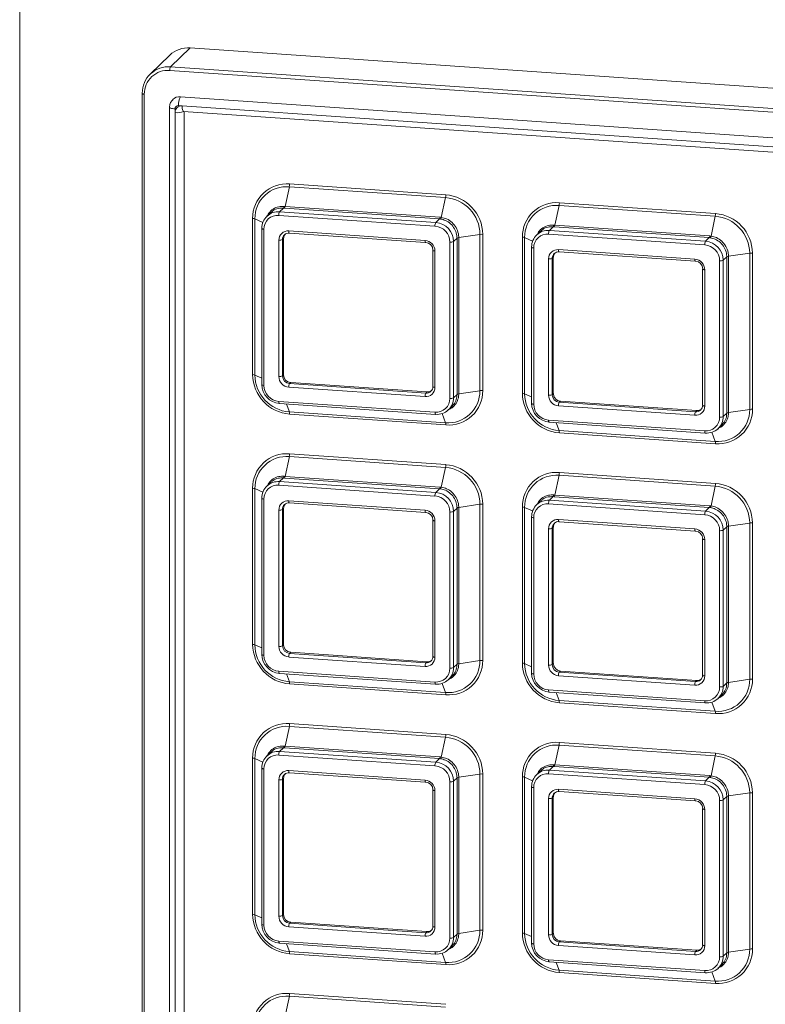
# Paper-space layout 'Sheet5' of a CAD drawing. Header units: millimetres. Extents: x 5 to 415, y 5 to 292.
# Tile 6 of 9: x 313 to 338, y 221 to 255. Entities that reach past the tile are written whole.
import ezdxf

# ---------------------------------------------------------------- set-up
doc = ezdxf.new("R2010")
doc.units = ezdxf.units.MM

psp = doc.layouts.new('Sheet5')

# ---------------------------------------------------------------- linework, layer by layer
at = {"color": 7, "linetype": 'Continuous', "lineweight": 15}
for p, q in [((312.555, 264.528), (312.555, 199.328)), ((318.356, 253.94), (317.689, 253.296)), ((318.356, 253.94), (350.096, 251.738)), ((317.661, 253.693), (316.994, 253.049)), ((349.404, 250.973), (317.663, 253.174)), ((317.689, 253.296), (349.429, 251.095)), ((316.72, 252.39), (316.72, 208.139)), ((316.794, 252.365), (316.794, 208.114)), ((349.041, 250.129), (318.026, 252.28)), ((317.655, 251.925), (317.655, 208.399)), ((317.84, 251.863), (317.84, 251.742)), ((318.082, 251.967), (317.961, 251.976)), ((348.855, 249.833), (318.082, 251.967)), ((317.84, 251.742), (317.84, 208.458)), ((318.129, 251.78), (348.903, 249.646)), ((318.146, 251.779), (318.146, 208.503)), ((321.728, 249.218), (321.585, 248.547)), ((327.04, 248.849), (321.728, 249.218)), ((321.737, 249.312), (327.05, 248.944)), ((327.04, 248.849), (326.897, 248.177)), ((321.526, 248.492), (321.397, 248.367)), ((321.562, 248.489), (321.526, 248.492)), ((321.553, 248.549), (321.585, 248.547)), ((326.838, 248.123), (321.562, 248.489)), ((321.585, 248.547), (326.861, 248.181)), ((330.904, 248.581), (330.761, 247.91)), ((336.216, 248.213), (330.904, 248.581)), ((330.913, 248.676), (336.226, 248.307)), ((320.48, 242.829), (320.48, 248.142)), ((320.556, 248.127), (320.556, 242.814)), ((321.098, 248.344), (320.962, 248.213)), ((326.683, 247.877), (321.371, 248.246)), ((321.397, 248.367), (326.709, 247.999)), ((326.838, 248.123), (326.709, 247.999)), ((336.216, 248.213), (336.073, 247.541)), ((320.79, 247.799), (320.79, 242.486)), ((330.702, 247.856), (330.573, 247.731)), ((330.738, 247.853), (330.702, 247.856)), ((330.729, 247.913), (330.761, 247.91)), ((336.015, 247.487), (330.738, 247.853)), ((330.761, 247.91), (336.037, 247.544)), ((320.864, 247.774), (320.864, 242.461)), ((321.532, 247.456), (321.493, 247.419)), ((321.532, 247.456), (321.532, 242.82)), ((321.709, 247.715), (326.345, 247.394)), ((321.728, 247.64), (326.364, 247.319)), ((327.432, 247.468), (327.313, 247.353)), ((327.432, 242.156), (327.432, 247.468)), ((328.212, 247.596), (327.49, 247.488)), ((327.49, 247.488), (327.49, 242.176)), ((328.212, 242.283), (328.212, 247.596)), ((328.307, 247.599), (328.307, 242.287)), ((329.656, 242.193), (329.656, 247.506)), ((329.732, 247.491), (329.732, 242.178)), ((330.275, 247.708), (330.139, 247.577)), ((335.86, 247.241), (330.547, 247.609)), ((330.573, 247.731), (335.886, 247.362)), ((336.015, 247.487), (335.886, 247.362)), ((321.371, 242.764), (321.371, 247.401)), ((321.493, 247.419), (321.493, 242.782)), ((327.191, 242.022), (327.191, 247.335)), ((327.313, 247.353), (327.313, 242.041)), ((329.966, 247.162), (329.966, 241.85)), ((330.04, 247.137), (330.04, 241.825)), ((326.609, 247.057), (326.609, 242.421)), ((326.683, 247.032), (326.683, 242.396)), ((330.708, 246.82), (330.67, 246.782)), ((330.67, 246.782), (330.67, 242.146)), ((330.708, 246.82), (330.708, 242.183)), ((330.885, 247.079), (335.522, 246.757)), ((330.904, 247.004), (335.541, 246.682)), ((336.609, 246.832), (336.489, 246.717)), ((336.609, 241.519), (336.609, 246.832)), ((337.388, 246.96), (336.667, 246.852)), ((336.667, 246.852), (336.667, 241.539)), ((337.388, 241.647), (337.388, 246.96)), ((337.483, 246.963), (337.483, 241.65)), ((330.547, 242.128), (330.547, 246.764)), ((336.367, 241.386), (336.367, 246.699)), ((336.489, 246.717), (336.489, 241.404)), ((335.786, 246.421), (335.786, 241.784)), ((335.86, 246.396), (335.86, 241.759)), ((321.532, 242.82), (321.493, 242.782)), ((321.774, 242.562), (321.735, 242.524)), ((321.735, 242.524), (326.371, 242.203)), ((321.774, 242.562), (326.41, 242.24)), ((326.345, 242.081), (321.709, 242.403)), ((326.41, 242.24), (326.371, 242.203)), ((327.432, 242.156), (327.313, 242.041)), ((328.212, 242.283), (327.49, 242.176)), ((330.708, 242.183), (330.67, 242.146)), ((321.371, 241.919), (326.683, 241.55)), ((321.39, 241.844), (326.702, 241.476)), ((335.522, 241.445), (330.885, 241.766)), ((330.95, 241.925), (330.911, 241.888)), ((330.911, 241.888), (335.548, 241.566)), ((330.95, 241.925), (335.586, 241.604)), ((321.728, 241.561), (327.04, 241.193)), ((327.05, 241.116), (321.737, 241.485)), ((327.144, 241.633), (327.266, 241.751)), ((335.586, 241.604), (335.548, 241.566)), ((336.609, 241.519), (336.489, 241.404)), ((337.388, 241.647), (336.667, 241.539)), ((330.547, 241.283), (335.86, 240.914)), ((330.566, 241.208), (335.879, 240.839)), ((336.32, 240.997), (336.442, 241.115)), ((330.904, 240.925), (336.216, 240.556)), ((336.226, 240.48), (330.913, 240.848)), ((321.737, 240.136), (327.05, 239.768)), ((321.728, 240.041), (321.585, 239.37)), ((327.04, 239.673), (321.728, 240.041)), ((327.04, 239.673), (326.897, 239.001)), ((330.913, 239.5), (336.226, 239.131)), ((321.098, 239.168), (320.962, 239.037)), ((321.526, 239.316), (321.397, 239.191)), ((321.397, 239.191), (326.709, 238.823)), ((321.562, 239.313), (321.526, 239.316)), ((321.553, 239.373), (321.585, 239.37)), ((326.838, 238.947), (321.562, 239.313)), ((321.585, 239.37), (326.861, 239.005)), ((330.904, 239.405), (330.761, 238.734)), ((336.216, 239.037), (330.904, 239.405)), ((320.48, 233.653), (320.48, 238.966)), ((320.556, 238.951), (320.556, 233.638)), ((326.683, 238.701), (321.371, 239.069)), ((326.838, 238.947), (326.709, 238.823)), ((336.216, 239.037), (336.073, 238.365)), ((320.79, 238.622), (320.79, 233.31)), ((320.864, 238.597), (320.864, 233.285)), ((321.709, 238.539), (326.345, 238.217)), ((321.728, 238.464), (326.364, 238.143)), ((328.212, 238.42), (327.49, 238.312)), ((328.212, 233.107), (328.212, 238.42)), ((328.307, 238.423), (328.307, 233.11)), ((330.275, 238.532), (330.139, 238.4)), ((335.86, 238.065), (330.547, 238.433)), ((330.702, 238.679), (330.573, 238.555)), ((330.573, 238.555), (335.886, 238.186)), ((330.738, 238.677), (330.702, 238.679)), ((330.729, 238.737), (330.761, 238.734)), ((336.015, 238.311), (330.738, 238.677)), ((330.761, 238.734), (336.037, 238.368)), ((321.371, 233.588), (321.371, 238.224)), ((321.532, 238.28), (321.493, 238.243)), ((321.493, 238.243), (321.493, 233.606)), ((321.532, 238.28), (321.532, 233.644)), ((327.191, 232.846), (327.191, 238.159)), ((327.432, 238.292), (327.313, 238.177)), ((327.313, 238.177), (327.313, 232.864)), ((327.432, 232.98), (327.432, 238.292)), ((327.49, 238.312), (327.49, 232.999)), ((329.656, 233.017), (329.656, 238.329)), ((329.732, 238.314), (329.732, 233.002)), ((336.015, 238.311), (335.886, 238.186)), ((326.609, 237.881), (326.609, 233.244)), ((326.683, 237.856), (326.683, 233.219)), ((329.966, 237.986), (329.966, 232.673)), ((330.04, 237.961), (330.04, 232.648)), ((330.885, 237.902), (335.522, 237.581)), ((330.904, 237.828), (335.541, 237.506)), ((337.388, 237.783), (336.667, 237.675)), ((337.388, 232.471), (337.388, 237.783)), ((337.483, 237.787), (337.483, 232.474)), ((330.547, 232.951), (330.547, 237.588)), ((330.708, 237.644), (330.67, 237.606)), ((330.67, 237.606), (330.67, 232.97)), ((330.708, 237.644), (330.708, 233.007)), ((336.367, 232.21), (336.367, 237.522)), ((336.609, 237.656), (336.489, 237.541)), ((336.489, 237.541), (336.489, 232.228)), ((336.609, 232.343), (336.609, 237.656)), ((336.667, 237.675), (336.667, 232.363)), ((335.786, 237.244), (335.786, 232.608)), ((335.86, 237.219), (335.86, 232.583)), ((321.532, 233.644), (321.493, 233.606)), ((326.345, 232.905), (321.709, 233.226)), ((321.774, 233.385), (321.735, 233.348)), ((321.735, 233.348), (326.371, 233.026)), ((321.774, 233.385), (326.41, 233.064)), ((326.41, 233.064), (326.371, 233.026)), ((328.212, 233.107), (327.49, 232.999)), ((321.371, 232.743), (326.683, 232.374)), ((327.432, 232.98), (327.313, 232.864)), ((330.708, 233.007), (330.67, 232.97)), ((330.95, 232.749), (330.911, 232.711)), ((330.95, 232.749), (335.586, 232.427)), ((321.39, 232.668), (326.702, 232.299)), ((321.728, 232.385), (327.04, 232.016)), ((327.144, 232.457), (327.266, 232.575)), ((335.522, 232.268), (330.885, 232.59)), ((330.911, 232.711), (335.548, 232.39)), ((335.586, 232.427), (335.548, 232.39)), ((337.388, 232.471), (336.667, 232.363)), ((327.05, 231.94), (321.737, 232.309)), ((330.547, 232.106), (335.86, 231.738)), ((336.609, 232.343), (336.489, 232.228)), ((330.566, 232.031), (335.879, 231.663)), ((330.904, 231.748), (336.216, 231.38)), ((336.32, 231.82), (336.442, 231.938)), ((336.226, 231.304), (330.913, 231.672)), ((321.728, 230.865), (321.585, 230.194)), ((327.04, 230.497), (321.728, 230.865)), ((321.737, 230.96), (327.05, 230.591)), ((327.04, 230.497), (326.897, 229.825)), ((321.526, 230.139), (321.397, 230.015)), ((321.562, 230.137), (321.526, 230.139)), ((321.553, 230.197), (321.585, 230.194)), ((326.838, 229.771), (321.562, 230.137)), ((321.585, 230.194), (326.861, 229.828)), ((330.904, 230.229), (330.761, 229.558)), ((336.216, 229.86), (330.904, 230.229)), ((330.913, 230.323), (336.226, 229.955)), ((320.48, 224.477), (320.48, 229.789)), ((320.556, 229.774), (320.556, 224.462)), ((321.098, 229.992), (320.962, 229.861)), ((326.683, 229.525), (321.371, 229.893)), ((321.397, 230.015), (326.709, 229.646)), ((326.838, 229.771), (326.709, 229.646)), ((336.216, 229.86), (336.073, 229.188)), ((320.79, 229.446), (320.79, 224.134)), ((320.864, 229.421), (320.864, 224.109)), ((330.702, 229.503), (330.573, 229.378)), ((330.573, 229.378), (335.886, 229.01)), ((330.738, 229.5), (330.702, 229.503)), ((330.729, 229.56), (330.761, 229.558)), ((336.015, 229.134), (330.738, 229.5)), ((330.761, 229.558), (336.037, 229.192)), ((321.371, 224.411), (321.371, 229.048)), ((321.532, 229.104), (321.493, 229.066)), ((321.493, 229.066), (321.493, 224.43)), ((321.532, 229.104), (321.532, 224.467)), ((321.709, 229.363), (326.345, 229.041)), ((321.728, 229.288), (326.364, 228.966)), ((327.432, 229.116), (327.313, 229.001)), ((327.432, 223.803), (327.432, 229.116)), ((328.212, 229.243), (327.49, 229.136)), ((327.49, 229.136), (327.49, 223.823)), ((328.212, 223.931), (328.212, 229.243)), ((328.307, 229.247), (328.307, 223.934)), ((329.656, 223.84), (329.656, 229.153)), ((329.732, 229.138), (329.732, 223.825)), ((330.275, 229.355), (330.139, 229.224)), ((335.86, 228.888), (330.547, 229.257)), ((336.015, 229.134), (335.886, 229.01)), ((326.609, 228.704), (326.609, 224.068)), ((327.191, 223.67), (327.191, 228.982)), ((327.313, 229.001), (327.313, 223.688)), ((329.966, 228.81), (329.966, 223.497)), ((330.04, 228.785), (330.04, 223.472)), ((330.885, 228.726), (335.522, 228.405)), ((326.683, 228.679), (326.683, 224.043)), ((330.547, 223.775), (330.547, 228.412)), ((330.708, 228.467), (330.67, 228.43)), ((330.67, 228.43), (330.67, 223.793)), ((330.708, 228.467), (330.708, 223.831)), ((330.904, 228.651), (335.541, 228.33)), ((336.609, 228.479), (336.489, 228.364)), ((336.489, 228.364), (336.489, 223.052)), ((336.609, 223.167), (336.609, 228.479)), ((337.388, 228.607), (336.667, 228.499)), ((336.667, 228.499), (336.667, 223.187)), ((337.388, 223.294), (337.388, 228.607)), ((337.483, 228.61), (337.483, 223.298)), ((335.786, 228.068), (335.786, 223.432)), ((335.86, 228.043), (335.86, 223.407)), ((336.367, 223.033), (336.367, 228.346)), ((321.532, 224.467), (321.493, 224.43)), ((326.345, 223.728), (321.709, 224.05)), ((321.774, 224.209), (321.735, 224.172)), ((321.735, 224.172), (326.371, 223.85)), ((321.774, 224.209), (326.41, 223.888)), ((326.41, 223.888), (326.371, 223.85)), ((327.432, 223.803), (327.313, 223.688)), ((328.212, 223.931), (327.49, 223.823)), ((330.708, 223.831), (330.67, 223.793)), ((321.371, 223.566), (326.683, 223.198)), ((321.39, 223.492), (326.702, 223.123)), ((327.144, 223.28), (327.266, 223.398)), ((335.522, 223.092), (330.885, 223.414)), ((330.95, 223.573), (330.911, 223.535)), ((330.911, 223.535), (335.548, 223.214)), ((330.95, 223.573), (335.586, 223.251)), ((321.728, 223.208), (327.04, 222.84)), ((327.05, 222.764), (321.737, 223.132)), ((335.586, 223.251), (335.548, 223.214)), ((336.609, 223.167), (336.489, 223.052)), ((337.388, 223.294), (336.667, 223.187)), ((330.547, 222.93), (335.86, 222.561)), ((330.566, 222.855), (335.879, 222.487)), ((336.32, 222.644), (336.442, 222.762)), ((330.904, 222.572), (336.216, 222.204)), ((336.226, 222.127), (330.913, 222.496)), ((321.728, 221.689), (321.585, 221.018)), ((327.04, 221.32), (321.728, 221.689)), ((321.737, 221.783), (327.05, 221.415))]:
    psp.add_line(p, q, dxfattribs=at)
at = {"color": 8, "linetype": 'Continuous', "lineweight": 15}
for p, q in [((320.556, 248.127), (320.828, 248.005)), ((329.732, 247.491), (330.004, 247.369)), ((320.556, 242.814), (320.79, 242.709)), ((329.732, 242.178), (329.966, 242.073)), ((321.728, 241.561), (321.631, 241.827)), ((327.04, 241.193), (326.927, 241.505)), ((330.904, 240.925), (330.808, 241.191)), ((336.216, 240.556), (336.104, 240.868)), ((320.556, 238.951), (320.828, 238.829)), ((329.732, 238.314), (330.004, 238.192)), ((320.556, 233.638), (320.79, 233.533)), ((329.732, 233.002), (329.966, 232.897)), ((321.728, 232.385), (321.631, 232.651)), ((327.04, 232.016), (326.927, 232.328)), ((330.904, 231.748), (330.808, 232.015)), ((336.216, 231.38), (336.104, 231.692)), ((320.556, 229.774), (320.828, 229.652)), ((329.732, 229.138), (330.004, 229.016)), ((320.556, 224.462), (320.79, 224.357)), ((329.732, 223.825), (329.966, 223.72)), ((321.728, 223.208), (321.631, 223.475)), ((327.04, 222.84), (326.927, 223.152)), ((330.904, 222.572), (330.808, 222.838)), ((336.216, 222.204), (336.104, 222.516))]:
    psp.add_line(p, q, dxfattribs=at)
at = {"color": 7, "linetype": 'Continuous', "lineweight": 15, "flags": 128}
for points in [[(316.72, 252.39), (316.72, 252.392), (316.723, 252.397)], [(320.793, 247.805), (320.79, 247.8), (320.79, 247.799)], [(326.364, 247.319), (326.366, 247.319), (326.371, 247.322)], [(329.969, 247.169), (329.966, 247.164), (329.966, 247.162)], [(326.613, 247.064), (326.61, 247.059), (326.609, 247.057)], [(335.541, 246.682), (335.542, 246.683), (335.548, 246.686)], [(335.789, 246.427), (335.786, 246.422), (335.786, 246.421)], [(326.702, 241.476), (326.704, 241.476), (326.709, 241.479)], [(335.879, 240.839), (335.881, 240.839), (335.886, 240.842)], [(320.793, 238.629), (320.79, 238.624), (320.79, 238.622)], [(326.364, 238.143), (326.366, 238.143), (326.371, 238.146)], [(326.613, 237.887), (326.61, 237.882), (326.609, 237.881)], [(329.969, 237.993), (329.966, 237.988), (329.966, 237.986)], [(335.541, 237.506), (335.542, 237.506), (335.548, 237.509)], [(335.789, 237.251), (335.786, 237.246), (335.786, 237.244)], [(326.702, 232.299), (326.704, 232.3), (326.709, 232.303)], [(335.879, 231.663), (335.881, 231.663), (335.886, 231.666)], [(320.79, 229.446), (320.79, 229.448), (320.793, 229.453)], [(326.364, 228.966), (326.366, 228.966), (326.371, 228.969)], [(326.613, 228.711), (326.61, 228.706), (326.609, 228.704)], [(329.966, 228.81), (329.966, 228.811), (329.969, 228.816)], [(335.541, 228.33), (335.542, 228.33), (335.548, 228.333)], [(335.789, 228.075), (335.786, 228.07), (335.786, 228.068)], [(326.709, 223.126), (326.704, 223.123), (326.702, 223.123)], [(335.886, 222.49), (335.881, 222.487), (335.879, 222.487)]]:
    psp.add_lwpolyline(points, dxfattribs=at)
at = {"color": 8, "linetype": 'Continuous', "lineweight": 15, "flags": 128}
for points in [[(316.794, 252.365), (316.776, 252.367), (316.759, 252.37), (316.745, 252.373), (316.733, 252.377), (316.725, 252.382), (316.721, 252.387), (316.72, 252.39)], [(317.655, 251.925), (317.657, 251.917), (317.668, 251.905), (317.688, 251.893), (317.717, 251.883), (317.753, 251.874), (317.794, 251.867), (317.84, 251.863)], [(318.082, 251.967), (318.083, 251.921), (318.087, 251.88), (318.093, 251.844), (318.101, 251.815), (318.111, 251.794), (318.122, 251.783), (318.129, 251.78)], [(320.79, 247.799), (320.79, 247.795), (320.795, 247.79), (320.803, 247.786), (320.814, 247.782), (320.829, 247.778), (320.845, 247.776), (320.864, 247.774)], [(321.709, 247.715), (321.709, 247.697), (321.711, 247.68), (321.713, 247.666), (321.716, 247.654), (321.72, 247.646), (321.725, 247.641), (321.728, 247.64)], [(326.345, 247.394), (326.346, 247.375), (326.347, 247.359), (326.35, 247.344), (326.353, 247.333), (326.357, 247.324), (326.361, 247.32), (326.364, 247.319)], [(329.966, 247.162), (329.967, 247.159), (329.971, 247.154), (329.979, 247.149), (329.991, 247.145), (330.005, 247.142), (330.022, 247.139), (330.04, 247.137)], [(326.609, 247.057), (326.61, 247.054), (326.615, 247.049), (326.623, 247.044), (326.634, 247.04), (326.648, 247.037), (326.665, 247.034), (326.683, 247.032)], [(330.885, 247.079), (330.886, 247.06), (330.887, 247.044), (330.89, 247.029), (330.893, 247.018), (330.897, 247.01), (330.901, 247.005), (330.904, 247.004)], [(335.522, 246.757), (335.522, 246.739), (335.524, 246.722), (335.526, 246.708), (335.529, 246.696), (335.533, 246.688), (335.538, 246.683), (335.541, 246.682)], [(335.786, 246.421), (335.786, 246.417), (335.791, 246.412), (335.799, 246.408), (335.81, 246.404), (335.825, 246.4), (335.841, 246.397), (335.86, 246.396)], [(320.79, 242.486), (320.79, 242.483), (320.795, 242.478), (320.803, 242.473), (320.814, 242.469), (320.829, 242.466), (320.845, 242.463), (320.864, 242.461)], [(326.609, 242.421), (326.61, 242.417), (326.615, 242.412), (326.623, 242.408), (326.634, 242.404), (326.648, 242.4), (326.665, 242.397), (326.683, 242.396)], [(321.371, 241.919), (321.371, 241.901), (321.373, 241.884), (321.375, 241.869), (321.378, 241.858), (321.382, 241.85), (321.387, 241.845), (321.39, 241.844)], [(329.966, 241.85), (329.967, 241.846), (329.971, 241.841), (329.979, 241.837), (329.991, 241.833), (330.005, 241.829), (330.022, 241.827), (330.04, 241.825)], [(335.786, 241.784), (335.786, 241.781), (335.791, 241.776), (335.799, 241.771), (335.81, 241.767), (335.825, 241.764), (335.841, 241.761), (335.86, 241.759)], [(326.683, 241.55), (326.684, 241.532), (326.685, 241.515), (326.688, 241.501), (326.691, 241.489), (326.695, 241.481), (326.699, 241.477), (326.702, 241.476)], [(330.547, 241.283), (330.548, 241.264), (330.549, 241.247), (330.551, 241.233), (330.555, 241.222), (330.559, 241.213), (330.563, 241.209), (330.566, 241.208)], [(335.86, 240.914), (335.86, 240.896), (335.862, 240.879), (335.864, 240.865), (335.867, 240.853), (335.871, 240.845), (335.876, 240.84), (335.879, 240.839)], [(320.79, 238.622), (320.79, 238.619), (320.795, 238.614), (320.803, 238.61), (320.814, 238.605), (320.829, 238.602), (320.845, 238.599), (320.864, 238.597)], [(321.709, 238.539), (321.709, 238.52), (321.711, 238.504), (321.713, 238.489), (321.716, 238.478), (321.72, 238.47), (321.725, 238.465), (321.728, 238.464)], [(326.345, 238.217), (326.346, 238.199), (326.347, 238.182), (326.35, 238.168), (326.353, 238.156), (326.357, 238.148), (326.361, 238.143), (326.364, 238.143)], [(326.609, 237.881), (326.61, 237.877), (326.615, 237.872), (326.623, 237.868), (326.634, 237.864), (326.648, 237.86), (326.665, 237.858), (326.683, 237.856)], [(329.966, 237.986), (329.967, 237.983), (329.971, 237.978), (329.979, 237.973), (329.991, 237.969), (330.005, 237.966), (330.022, 237.963), (330.04, 237.961)], [(330.885, 237.902), (330.886, 237.884), (330.887, 237.867), (330.89, 237.853), (330.893, 237.841), (330.897, 237.833), (330.901, 237.829), (330.904, 237.828)], [(335.522, 237.581), (335.522, 237.563), (335.524, 237.546), (335.526, 237.531), (335.529, 237.52), (335.533, 237.512), (335.538, 237.507), (335.541, 237.506)], [(335.786, 237.244), (335.786, 237.241), (335.791, 237.236), (335.799, 237.231), (335.81, 237.227), (335.825, 237.224), (335.841, 237.221), (335.86, 237.219)], [(320.79, 233.31), (320.79, 233.306), (320.795, 233.302), (320.803, 233.297), (320.814, 233.293), (320.829, 233.289), (320.845, 233.287), (320.864, 233.285)], [(326.609, 233.244), (326.61, 233.241), (326.615, 233.236), (326.623, 233.231), (326.634, 233.227), (326.648, 233.224), (326.665, 233.221), (326.683, 233.219)], [(321.371, 232.743), (321.371, 232.724), (321.373, 232.708), (321.375, 232.693), (321.378, 232.682), (321.382, 232.673), (321.387, 232.669), (321.39, 232.668)], [(329.966, 232.673), (329.967, 232.67), (329.971, 232.665), (329.979, 232.661), (329.991, 232.656), (330.005, 232.653), (330.022, 232.65), (330.04, 232.648)], [(335.786, 232.608), (335.786, 232.605), (335.791, 232.6), (335.799, 232.595), (335.81, 232.591), (335.825, 232.587), (335.841, 232.585), (335.86, 232.583)], [(326.683, 232.374), (326.684, 232.356), (326.685, 232.339), (326.688, 232.325), (326.691, 232.313), (326.695, 232.305), (326.699, 232.3), (326.702, 232.299)], [(330.547, 232.106), (330.548, 232.088), (330.549, 232.071), (330.551, 232.057), (330.555, 232.045), (330.559, 232.037), (330.563, 232.032), (330.566, 232.031)], [(335.86, 231.738), (335.86, 231.719), (335.862, 231.703), (335.864, 231.688), (335.867, 231.677), (335.871, 231.669), (335.876, 231.664), (335.879, 231.663)], [(320.864, 229.421), (320.845, 229.423), (320.829, 229.426), (320.814, 229.429), (320.803, 229.433), (320.795, 229.438), (320.79, 229.443), (320.79, 229.446)], [(321.709, 229.363), (321.709, 229.344), (321.711, 229.327), (321.713, 229.313), (321.716, 229.302), (321.72, 229.293), (321.725, 229.289), (321.728, 229.288)], [(326.345, 229.041), (326.346, 229.023), (326.347, 229.006), (326.35, 228.992), (326.353, 228.98), (326.357, 228.972), (326.361, 228.967), (326.364, 228.966)], [(326.609, 228.704), (326.61, 228.701), (326.615, 228.696), (326.623, 228.692), (326.634, 228.687), (326.648, 228.684), (326.665, 228.681), (326.683, 228.679)], [(330.04, 228.785), (330.022, 228.787), (330.005, 228.789), (329.991, 228.793), (329.979, 228.797), (329.971, 228.801), (329.967, 228.806), (329.966, 228.81)], [(330.885, 228.726), (330.886, 228.708), (330.887, 228.691), (330.89, 228.677), (330.893, 228.665), (330.897, 228.657), (330.901, 228.652), (330.904, 228.651)], [(335.522, 228.405), (335.522, 228.386), (335.524, 228.37), (335.526, 228.355), (335.529, 228.344), (335.533, 228.335), (335.538, 228.331), (335.541, 228.33)], [(335.786, 228.068), (335.786, 228.065), (335.791, 228.06), (335.799, 228.055), (335.81, 228.051), (335.825, 228.048), (335.841, 228.045), (335.86, 228.043)], [(320.864, 224.109), (320.845, 224.11), (320.829, 224.113), (320.814, 224.117), (320.803, 224.121), (320.795, 224.125), (320.79, 224.13), (320.79, 224.134)], [(326.609, 224.068), (326.61, 224.065), (326.615, 224.06), (326.623, 224.055), (326.634, 224.051), (326.648, 224.048), (326.665, 224.045), (326.683, 224.043)], [(330.04, 223.472), (330.022, 223.474), (330.005, 223.477), (329.991, 223.48), (329.979, 223.484), (329.971, 223.489), (329.967, 223.494), (329.966, 223.497)], [(335.786, 223.432), (335.786, 223.428), (335.791, 223.423), (335.799, 223.419), (335.81, 223.415), (335.825, 223.411), (335.841, 223.408), (335.86, 223.407)]]:
    psp.add_lwpolyline(points, dxfattribs=at)
at = {"color": 7, "linetype": 'Continuous', "lineweight": 15}
for centre, radius, start, end in [((318.284, 253.04), 0.903, 85.4469, 133.6482), ((317.615, 252.407), 0.892, 85.2232, 180.6624), ((317.596, 252.374), 0.803, 85.2232, 180.6624), ((317.884, 253.191), 0.222, 151.6924, 184.2746), ((317.999, 251.943), 0.338, 85.3624, 135.0839), ((318.514, 252.017), 0.554, 151.6924, 184.2746), ((317.952, 251.864), 0.112, 85.2232, 180.6624), ((318.063, 251.745), 0.223, 85.2232, 180.6624), ((321.64, 248.155), 1.161, 85.2232, 180.6624), ((321.637, 248.139), 1.082, 85.2232, 180.6624), ((321.268, 249.312), 0.469, 348.4632, 0.0882), ((326.581, 248.943), 0.469, 348.4632, 0.0882), ((326.94, 247.581), 1.273, 0.69, 85.4711), ((326.942, 247.583), 1.365, 0.69, 85.4711), ((321.439, 248.568), 0.115, 318.6994, 350.5899), ((321.46, 248.563), 0.126, 324.1216, 352.4612), ((330.817, 247.519), 1.161, 85.2232, 180.6624), ((330.814, 247.503), 1.082, 85.2232, 180.6624), ((330.444, 248.675), 0.469, 348.4632, 0.0882), ((320.471, 247.9), 0.242, 69.5754, 87.9591), ((321.35, 247.812), 0.557, 85.2232, 180.6624), ((321.332, 247.779), 0.468, 85.2232, 180.6624), ((321.592, 248.262), 0.222, 151.6924, 184.2746), ((326.736, 248.197), 0.126, 324.1216, 352.4612), ((326.777, 248.203), 0.123, 318.0155, 348.103), ((335.757, 248.307), 0.469, 348.4632, 0.0882), ((336.116, 246.944), 1.273, 0.69, 85.4711), ((336.118, 246.946), 1.365, 0.69, 85.4711), ((326.904, 247.894), 0.222, 151.6924, 184.2746), ((326.64, 247.328), 0.551, 0.69, 85.4711), ((326.658, 247.345), 0.656, 0.69, 85.4711), ((330.616, 247.932), 0.115, 318.6994, 350.5899), ((330.636, 247.927), 0.126, 324.1216, 352.4612), ((321.683, 247.404), 0.312, 85.2232, 180.6624), ((321.716, 247.421), 0.223, 85.2232, 180.6624), ((321.759, 247.458), 0.226, 141.3665, 180.4379), ((327.498, 247.368), 0.12, 93.7944, 123.484), ((328.275, 247.149), 0.452, 85.9221, 97.981), ((329.647, 247.264), 0.242, 69.5754, 87.9591), ((330.527, 247.176), 0.557, 85.2232, 180.6624), ((330.508, 247.143), 0.468, 85.2232, 180.6624), ((330.768, 247.626), 0.222, 151.6924, 184.2746), ((335.912, 247.561), 0.126, 324.1216, 352.4612), ((335.953, 247.566), 0.123, 318.0155, 348.103), ((321.402, 247.61), 0.212, 261.5, 295.4976), ((326.316, 247.028), 0.367, 0.69, 85.4711), ((326.351, 247.061), 0.262, 0.69, 85.4711), ((327.222, 247.544), 0.212, 261.5, 295.4976), ((336.081, 247.257), 0.222, 151.6924, 184.2746), ((335.816, 246.692), 0.551, 0.69, 85.4711), ((335.834, 246.709), 0.656, 0.69, 85.4711), ((330.859, 246.768), 0.312, 85.2232, 180.6624), ((330.578, 246.974), 0.212, 261.5, 295.4976), ((330.893, 246.785), 0.223, 85.2232, 180.6624), ((330.935, 246.822), 0.226, 141.3665, 180.4379), ((336.675, 246.732), 0.12, 93.7944, 123.484), ((337.451, 246.512), 0.452, 85.9221, 97.981), ((335.493, 246.391), 0.367, 0.69, 85.4711), ((335.527, 246.424), 0.262, 0.69, 85.4711), ((336.398, 246.908), 0.212, 261.5, 295.4976), ((321.845, 242.846), 1.365, 180.69, 265.4711), ((320.471, 242.587), 0.242, 69.5754, 87.9591), ((321.828, 242.83), 1.273, 180.69, 265.4711), ((321.402, 242.974), 0.212, 261.5, 295.4976), ((321.738, 242.768), 0.367, 180.69, 265.4711), ((321.755, 242.786), 0.262, 180.69, 265.4711), ((321.794, 242.823), 0.262, 180.69, 265.4711), ((321.448, 242.501), 0.656, 180.69, 265.4711), ((321.414, 242.468), 0.551, 180.69, 265.4711), ((321.93, 242.419), 0.222, 151.6924, 184.2746), ((326.39, 242.425), 0.223, 265.2232, 0.6624), ((326.371, 242.392), 0.312, 265.2232, 0.6624), ((326.566, 242.098), 0.222, 151.6924, 184.2746), ((326.428, 242.467), 0.227, 265.5602, 306.5935), ((327.13, 242.271), 1.082, 265.2232, 0.6624), ((327.146, 242.273), 1.161, 265.2232, 0.6624), ((327.498, 242.056), 0.12, 93.7944, 123.484), ((328.275, 241.836), 0.452, 85.9221, 97.981), ((331.021, 242.209), 1.365, 180.69, 265.4711), ((329.647, 241.951), 0.242, 69.5754, 87.9591), ((331.004, 242.193), 1.273, 180.69, 265.4711), ((330.578, 242.337), 0.212, 261.5, 295.4976), ((330.914, 242.132), 0.367, 180.69, 265.4711), ((330.932, 242.149), 0.262, 180.69, 265.4711), ((330.971, 242.187), 0.262, 180.69, 265.4711), ((326.722, 242.017), 0.468, 265.2232, 0.6624), ((326.756, 242.034), 0.557, 265.2232, 0.6624), ((327.222, 242.232), 0.212, 261.5, 295.4976), ((330.625, 241.864), 0.656, 180.69, 265.4711), ((330.591, 241.831), 0.551, 180.69, 265.4711), ((331.106, 241.783), 0.222, 151.6924, 184.2746), ((335.548, 241.756), 0.312, 265.2232, 0.6624), ((335.566, 241.788), 0.223, 265.2232, 0.6624), ((321.492, 241.493), 0.245, 358.0666, 16.1062), ((335.743, 241.461), 0.222, 151.6924, 184.2746), ((335.604, 241.83), 0.227, 265.5602, 306.5935), ((336.307, 241.634), 1.082, 265.2232, 0.6624), ((336.323, 241.637), 1.161, 265.2232, 0.6624), ((336.675, 241.419), 0.12, 93.7944, 123.484), ((337.451, 241.2), 0.452, 85.9221, 97.981), ((326.805, 241.125), 0.245, 358.0666, 16.1062), ((335.899, 241.381), 0.468, 265.2232, 0.6624), ((335.932, 241.398), 0.557, 265.2232, 0.6624), ((336.398, 241.595), 0.212, 261.5, 295.4976), ((330.669, 240.857), 0.245, 358.0666, 16.1062), ((335.981, 240.488), 0.245, 358.0666, 16.1062), ((321.64, 238.979), 1.161, 85.2232, 180.6624), ((321.268, 240.135), 0.469, 348.4632, 0.0882), ((321.637, 238.963), 1.082, 85.2232, 180.6624), ((326.581, 239.767), 0.469, 348.4632, 0.0882), ((326.942, 238.406), 1.365, 0.69, 85.4711), ((326.94, 238.404), 1.273, 0.69, 85.4711), ((330.817, 238.343), 1.161, 85.2232, 180.6624), ((330.444, 239.499), 0.469, 348.4632, 0.0882), ((321.35, 238.636), 0.557, 85.2232, 180.6624), ((321.592, 239.086), 0.222, 151.6924, 184.2746), ((321.439, 239.392), 0.115, 318.6994, 350.5899), ((321.46, 239.387), 0.126, 324.1216, 352.4612), ((330.814, 238.327), 1.082, 85.2232, 180.6624), ((335.757, 239.13), 0.469, 348.4632, 0.0882), ((336.118, 237.77), 1.365, 0.69, 85.4711), ((320.471, 238.724), 0.242, 69.5754, 87.9591), ((321.332, 238.603), 0.468, 85.2232, 180.6624), ((326.904, 238.717), 0.222, 151.6924, 184.2746), ((326.658, 238.169), 0.656, 0.69, 85.4711), ((326.736, 239.021), 0.126, 324.1216, 352.4612), ((326.777, 239.026), 0.123, 318.0155, 348.103), ((336.116, 237.768), 1.273, 0.69, 85.4711), ((321.683, 238.228), 0.312, 85.2232, 180.6624), ((321.716, 238.245), 0.223, 85.2232, 180.6624), ((321.759, 238.282), 0.226, 141.3665, 180.4379), ((326.64, 238.152), 0.551, 0.69, 85.4711), ((328.275, 237.972), 0.452, 85.9221, 97.981), ((330.527, 237.999), 0.557, 85.2232, 180.6624), ((330.508, 237.966), 0.468, 85.2232, 180.6624), ((330.768, 238.45), 0.222, 151.6924, 184.2746), ((330.616, 238.756), 0.115, 318.6994, 350.5899), ((330.636, 238.751), 0.126, 324.1216, 352.4612), ((321.402, 238.434), 0.212, 261.5, 295.4976), ((326.316, 237.851), 0.367, 0.69, 85.4711), ((326.351, 237.884), 0.262, 0.69, 85.4711), ((327.222, 238.368), 0.212, 261.5, 295.4976), ((327.498, 238.192), 0.12, 93.7944, 123.484), ((329.647, 238.087), 0.242, 69.5754, 87.9591), ((336.081, 238.081), 0.222, 151.6924, 184.2746), ((335.834, 237.533), 0.656, 0.69, 85.4711), ((335.912, 238.385), 0.126, 324.1216, 352.4612), ((335.953, 238.39), 0.123, 318.0155, 348.103), ((330.859, 237.591), 0.312, 85.2232, 180.6624), ((330.893, 237.609), 0.223, 85.2232, 180.6624), ((330.935, 237.645), 0.226, 141.3665, 180.4379), ((335.816, 237.516), 0.551, 0.69, 85.4711), ((337.451, 237.336), 0.452, 85.9221, 97.981), ((330.578, 237.797), 0.212, 261.5, 295.4976), ((335.493, 237.215), 0.367, 0.69, 85.4711), ((335.527, 237.248), 0.262, 0.69, 85.4711), ((336.398, 237.732), 0.212, 261.5, 295.4976), ((336.675, 237.556), 0.12, 93.7944, 123.484), ((321.845, 233.67), 1.365, 180.69, 265.4711), ((320.471, 233.411), 0.242, 69.5754, 87.9591), ((321.828, 233.653), 1.273, 180.69, 265.4711), ((321.402, 233.797), 0.212, 261.5, 295.4976), ((321.738, 233.592), 0.367, 180.69, 265.4711), ((321.755, 233.609), 0.262, 180.69, 265.4711), ((321.794, 233.647), 0.262, 180.69, 265.4711), ((321.448, 233.324), 0.656, 180.69, 265.4711), ((321.414, 233.291), 0.551, 180.69, 265.4711), ((321.93, 233.243), 0.222, 151.6924, 184.2746), ((326.371, 233.216), 0.312, 265.2232, 0.6624), ((326.39, 233.248), 0.223, 265.2232, 0.6624), ((326.428, 233.29), 0.227, 265.5602, 306.5935), ((327.13, 233.095), 1.082, 265.2232, 0.6624), ((327.146, 233.097), 1.161, 265.2232, 0.6624), ((328.275, 232.66), 0.452, 85.9221, 97.981), ((326.566, 232.921), 0.222, 151.6924, 184.2746), ((326.722, 232.841), 0.468, 265.2232, 0.6624), ((326.756, 232.858), 0.557, 265.2232, 0.6624), ((327.222, 233.056), 0.212, 261.5, 295.4976), ((327.498, 232.88), 0.12, 93.7944, 123.484), ((331.021, 233.033), 1.365, 180.69, 265.4711), ((329.647, 232.775), 0.242, 69.5754, 87.9591), ((331.004, 233.017), 1.273, 180.69, 265.4711), ((330.578, 233.161), 0.212, 261.5, 295.4976), ((330.914, 232.956), 0.367, 180.69, 265.4711), ((330.932, 232.973), 0.262, 180.69, 265.4711), ((330.971, 233.01), 0.262, 180.69, 265.4711), ((321.492, 232.317), 0.245, 358.0666, 16.1062), ((330.625, 232.688), 0.656, 180.69, 265.4711), ((330.591, 232.655), 0.551, 180.69, 265.4711), ((331.106, 232.606), 0.222, 151.6924, 184.2746), ((335.743, 232.285), 0.222, 151.6924, 184.2746), ((335.548, 232.579), 0.312, 265.2232, 0.6624), ((335.566, 232.612), 0.223, 265.2232, 0.6624), ((335.604, 232.654), 0.227, 265.5602, 306.5935), ((336.307, 232.458), 1.082, 265.2232, 0.6624), ((336.323, 232.461), 1.161, 265.2232, 0.6624), ((337.451, 232.023), 0.452, 85.9221, 97.981), ((335.899, 232.204), 0.468, 265.2232, 0.6624), ((335.932, 232.222), 0.557, 265.2232, 0.6624), ((336.398, 232.419), 0.212, 261.5, 295.4976), ((336.675, 232.243), 0.12, 93.7944, 123.484), ((326.805, 231.948), 0.245, 358.0666, 16.1062), ((330.669, 231.68), 0.245, 358.0666, 16.1062), ((335.981, 231.312), 0.245, 358.0666, 16.1062), ((321.64, 229.803), 1.161, 85.2232, 180.6624), ((321.637, 229.787), 1.082, 85.2232, 180.6624), ((321.268, 230.959), 0.469, 348.4632, 0.0882), ((326.581, 230.59), 0.469, 348.4632, 0.0882), ((326.94, 229.228), 1.273, 0.69, 85.4711), ((326.942, 229.23), 1.365, 0.69, 85.4711), ((321.439, 230.216), 0.115, 318.6994, 350.5899), ((321.46, 230.211), 0.126, 324.1216, 352.4612), ((330.817, 229.166), 1.161, 85.2232, 180.6624), ((330.814, 229.15), 1.082, 85.2232, 180.6624), ((330.444, 230.323), 0.469, 348.4632, 0.0882), ((320.471, 229.547), 0.242, 69.5754, 87.9591), ((321.35, 229.459), 0.557, 85.2232, 180.6624), ((321.332, 229.427), 0.468, 85.2232, 180.6624), ((321.592, 229.91), 0.222, 151.6924, 184.2746), ((326.736, 229.845), 0.126, 324.1216, 352.4612), ((326.777, 229.85), 0.123, 318.0155, 348.103), ((335.757, 229.954), 0.469, 348.4632, 0.0882), ((336.116, 228.592), 1.273, 0.69, 85.4711), ((336.118, 228.594), 1.365, 0.69, 85.4711), ((326.904, 229.541), 0.222, 151.6924, 184.2746), ((326.64, 228.976), 0.551, 0.69, 85.4711), ((326.658, 228.993), 0.656, 0.69, 85.4711), ((330.527, 228.823), 0.557, 85.2232, 180.6624), ((330.768, 229.273), 0.222, 151.6924, 184.2746), ((330.616, 229.579), 0.115, 318.6994, 350.5899), ((330.636, 229.574), 0.126, 324.1216, 352.4612), ((321.683, 229.052), 0.312, 85.2232, 180.6624), ((321.402, 229.257), 0.212, 261.5, 295.4976), ((321.716, 229.069), 0.223, 85.2232, 180.6624), ((321.759, 229.105), 0.226, 141.3665, 180.4379), ((326.316, 228.675), 0.367, 0.69, 85.4711), ((327.498, 229.016), 0.12, 93.7944, 123.484), ((328.275, 228.796), 0.452, 85.9221, 97.981), ((329.647, 228.911), 0.242, 69.5754, 87.9591), ((330.508, 228.79), 0.468, 85.2232, 180.6624), ((335.912, 229.208), 0.126, 324.1216, 352.4612), ((335.953, 229.214), 0.123, 318.0155, 348.103), ((326.351, 228.708), 0.262, 0.69, 85.4711), ((327.222, 229.192), 0.212, 261.5, 295.4976), ((330.859, 228.415), 0.312, 85.2232, 180.6624), ((336.081, 228.905), 0.222, 151.6924, 184.2746), ((335.816, 228.339), 0.551, 0.69, 85.4711), ((335.834, 228.356), 0.656, 0.69, 85.4711), ((330.578, 228.621), 0.212, 261.5, 295.4976), ((330.893, 228.432), 0.223, 85.2232, 180.6624), ((330.935, 228.469), 0.226, 141.3665, 180.4379), ((335.493, 228.039), 0.367, 0.69, 85.4711), ((336.398, 228.555), 0.212, 261.5, 295.4976), ((336.675, 228.379), 0.12, 93.7944, 123.484), ((337.451, 228.16), 0.452, 85.9221, 97.981), ((335.527, 228.072), 0.262, 0.69, 85.4711), ((321.845, 224.493), 1.365, 180.69, 265.4711), ((320.471, 224.235), 0.242, 69.5754, 87.9591), ((321.828, 224.477), 1.273, 180.69, 265.4711), ((321.402, 224.621), 0.212, 261.5, 295.4976), ((321.738, 224.416), 0.367, 180.69, 265.4711), ((321.755, 224.433), 0.262, 180.69, 265.4711), ((321.794, 224.47), 0.262, 180.69, 265.4711), ((321.448, 224.148), 0.656, 180.69, 265.4711), ((321.414, 224.115), 0.551, 180.69, 265.4711), ((321.93, 224.066), 0.222, 151.6924, 184.2746), ((326.371, 224.039), 0.312, 265.2232, 0.6624), ((326.39, 224.072), 0.223, 265.2232, 0.6624), ((326.566, 223.745), 0.222, 151.6924, 184.2746), ((326.428, 224.114), 0.227, 265.5602, 306.5935), ((326.756, 223.682), 0.557, 265.2232, 0.6624), ((327.13, 223.918), 1.082, 265.2232, 0.6624), ((327.146, 223.921), 1.161, 265.2232, 0.6624), ((327.222, 223.879), 0.212, 261.5, 295.4976), ((327.498, 223.703), 0.12, 93.7944, 123.484), ((328.275, 223.483), 0.452, 85.9221, 97.981), ((331.021, 223.857), 1.365, 180.69, 265.4711), ((329.647, 223.598), 0.242, 69.5754, 87.9591), ((331.004, 223.841), 1.273, 180.69, 265.4711), ((330.578, 223.985), 0.212, 261.5, 295.4976), ((330.914, 223.78), 0.367, 180.69, 265.4711), ((330.932, 223.797), 0.262, 180.69, 265.4711), ((330.971, 223.834), 0.262, 180.69, 265.4711), ((326.722, 223.664), 0.468, 265.2232, 0.6624), ((330.625, 223.512), 0.656, 180.69, 265.4711), ((330.591, 223.479), 0.551, 180.69, 265.4711), ((331.106, 223.43), 0.222, 151.6924, 184.2746), ((335.548, 223.403), 0.312, 265.2232, 0.6624), ((335.566, 223.436), 0.223, 265.2232, 0.6624), ((321.492, 223.14), 0.245, 358.0666, 16.1062), ((335.743, 223.109), 0.222, 151.6924, 184.2746), ((335.604, 223.478), 0.227, 265.5602, 306.5935), ((335.899, 223.028), 0.468, 265.2232, 0.6624), ((335.932, 223.045), 0.557, 265.2232, 0.6624), ((336.307, 223.282), 1.082, 265.2232, 0.6624), ((336.323, 223.284), 1.161, 265.2232, 0.6624), ((336.398, 223.243), 0.212, 261.5, 295.4976), ((336.675, 223.067), 0.12, 93.7944, 123.484), ((337.451, 222.847), 0.452, 85.9221, 97.981), ((326.805, 222.772), 0.245, 358.0666, 16.1062), ((330.669, 222.504), 0.245, 358.0666, 16.1062), ((335.981, 222.136), 0.245, 358.0666, 16.1062), ((321.64, 220.627), 1.161, 85.2232, 180.6624), ((321.637, 220.611), 1.082, 85.2232, 180.6624), ((321.268, 221.783), 0.469, 348.4632, 0.0882)]:
    psp.add_arc(centre, radius, start, end, dxfattribs=at)
at = {"color": 8, "linetype": 'Continuous', "lineweight": 15}
for centre, radius, start, end in [((317.916, 252.321), 0.584, 262.4896, 292.0871), ((321.462, 223.55), 0.0926, 169.6217, 218.8448), ((326.775, 223.181), 0.0926, 169.6217, 218.8448), ((330.638, 222.913), 0.0926, 169.6217, 218.8448), ((335.951, 222.545), 0.0926, 169.6217, 218.8448)]:
    psp.add_arc(centre, radius, start, end, dxfattribs=at)
at = {"color": 7, "linetype": 'Continuous', "lineweight": 15}
for centre, major_axis, ratio, start_param, end_param in [((326.644, 247.332), (0.341, 0.755), 0.708345, 0.207189, 0.25721), ((326.667, 247.269), (0.369, 0.87), 0.750021, 0.203113, 0.253134), ((335.82, 246.696), (0.341, 0.755), 0.708345, 0.207189, 0.25721), ((335.843, 246.633), (0.369, 0.87), 0.750021, 0.203113, 0.253134), ((326.644, 238.156), (0.341, 0.755), 0.708345, 0.207189, 0.25721), ((326.667, 238.093), (0.369, 0.87), 0.750021, 0.203113, 0.253134), ((335.82, 237.52), (0.341, 0.755), 0.708345, 0.207189, 0.25721), ((335.843, 237.456), (0.369, 0.87), 0.750021, 0.203113, 0.253134), ((326.644, 228.98), (0.341, 0.755), 0.708345, 0.207189, 0.25721), ((326.667, 228.916), (0.369, 0.87), 0.750021, 0.203113, 0.253134), ((335.82, 228.343), (0.341, 0.755), 0.708345, 0.207189, 0.25721), ((335.843, 228.28), (0.369, 0.87), 0.750021, 0.203113, 0.253134)]:
    psp.add_ellipse(centre, major_axis=major_axis, ratio=ratio, start_param=start_param, end_param=end_param, dxfattribs=at)
for points, knots in [([(317.764, 252.178), (317.742, 252.156), (317.688, 252.102), (317.659, 252.007), (317.656, 251.944), (317.655, 251.925)], [0, 0, 0, 0, 0.325493, 0.80231, 1, 1, 1, 1]), ([(321.526, 248.492), (321.467, 248.492), (321.343, 248.49), (321.193, 248.432), (321.127, 248.362), (321.105, 248.338)], [0, 0, 0, 0, 0.37069, 0.791389, 1, 1, 1, 1]), ([(327.432, 247.468), (327.43, 247.511), (327.423, 247.622), (327.354, 247.797), (327.221, 247.963), (327.051, 248.079), (326.927, 248.107), (326.868, 248.12)], [0, 0, 0, 0, 0.139076, 0.360706, 0.58265, 0.804784, 1, 1, 1, 1]), ([(326.897, 248.177), (326.959, 248.163), (327.091, 248.132), (327.269, 248.009), (327.409, 247.833), (327.481, 247.649), (327.488, 247.533), (327.49, 247.488)], [0, 0, 0, 0, 0.195874, 0.418297, 0.6401, 0.861286, 1, 1, 1, 1]), ([(330.702, 247.856), (330.644, 247.855), (330.519, 247.854), (330.369, 247.796), (330.303, 247.725), (330.281, 247.702)], [0, 0, 0, 0, 0.37069, 0.791389, 1, 1, 1, 1]), ([(336.609, 246.832), (336.606, 246.875), (336.599, 246.986), (336.53, 247.16), (336.398, 247.326), (336.228, 247.443), (336.103, 247.471), (336.044, 247.484)], [0, 0, 0, 0, 0.139076, 0.360706, 0.58265, 0.804784, 1, 1, 1, 1]), ([(336.073, 247.541), (336.135, 247.527), (336.267, 247.496), (336.446, 247.373), (336.585, 247.197), (336.657, 247.013), (336.664, 246.897), (336.667, 246.852)], [0, 0, 0, 0, 0.195874, 0.418297, 0.6401, 0.861286, 1, 1, 1, 1]), ([(327.26, 241.757), (327.29, 241.786), (327.367, 241.859), (327.422, 242.005), (327.429, 242.114), (327.432, 242.156)], [0, 0, 0, 0, 0.285747, 0.724609, 1, 1, 1, 1]), ([(336.436, 241.12), (336.466, 241.149), (336.543, 241.223), (336.598, 241.368), (336.606, 241.477), (336.609, 241.519)], [0, 0, 0, 0, 0.285747, 0.724609, 1, 1, 1, 1]), ([(321.526, 239.316), (321.467, 239.315), (321.343, 239.314), (321.193, 239.256), (321.127, 239.185), (321.105, 239.162)], [0, 0, 0, 0, 0.37069, 0.791389, 1, 1, 1, 1]), ([(327.432, 238.292), (327.43, 238.335), (327.423, 238.446), (327.354, 238.62), (327.221, 238.787), (327.051, 238.903), (326.927, 238.931), (326.868, 238.944)], [0, 0, 0, 0, 0.1390757, 0.3607063, 0.5826501, 0.8047842, 1, 1, 1, 1]), ([(326.897, 239.001), (326.959, 238.987), (327.091, 238.956), (327.269, 238.833), (327.409, 238.657), (327.481, 238.473), (327.488, 238.357), (327.49, 238.312)], [0, 0, 0, 0, 0.195874, 0.418297, 0.6401, 0.861286, 1, 1, 1, 1]), ([(330.702, 238.679), (330.644, 238.679), (330.519, 238.678), (330.369, 238.62), (330.303, 238.549), (330.281, 238.525)], [0, 0, 0, 0, 0.37069, 0.791389, 1, 1, 1, 1]), ([(336.609, 237.656), (336.606, 237.698), (336.599, 237.809), (336.53, 237.984), (336.398, 238.15), (336.228, 238.266), (336.103, 238.294), (336.044, 238.308)], [0, 0, 0, 0, 0.1390757, 0.3607063, 0.5826501, 0.8047842, 1, 1, 1, 1]), ([(336.073, 238.365), (336.135, 238.35), (336.267, 238.32), (336.446, 238.196), (336.585, 238.021), (336.657, 237.837), (336.664, 237.72), (336.667, 237.675)], [0, 0, 0, 0, 0.195874, 0.418297, 0.6401, 0.861286, 1, 1, 1, 1]), ([(327.26, 232.58), (327.29, 232.609), (327.367, 232.683), (327.422, 232.828), (327.429, 232.938), (327.432, 232.98)], [0, 0, 0, 0, 0.285747, 0.724609, 1, 1, 1, 1]), ([(336.436, 231.944), (336.466, 231.973), (336.543, 232.047), (336.598, 232.192), (336.606, 232.301), (336.609, 232.343)], [0, 0, 0, 0, 0.2857474, 0.7246092, 1, 1, 1, 1]), ([(321.526, 230.139), (321.467, 230.139), (321.343, 230.138), (321.193, 230.08), (321.127, 230.009), (321.105, 229.985)], [0, 0, 0, 0, 0.37069, 0.791389, 1, 1, 1, 1]), ([(327.432, 229.116), (327.43, 229.159), (327.423, 229.269), (327.354, 229.444), (327.221, 229.61), (327.051, 229.726), (326.927, 229.755), (326.868, 229.768)], [0, 0, 0, 0, 0.139076, 0.360706, 0.58265, 0.804784, 1, 1, 1, 1]), ([(326.897, 229.825), (326.959, 229.81), (327.091, 229.78), (327.269, 229.656), (327.409, 229.481), (327.481, 229.297), (327.488, 229.18), (327.49, 229.136)], [0, 0, 0, 0, 0.195874, 0.418297, 0.6401, 0.861286, 1, 1, 1, 1]), ([(330.702, 229.503), (330.644, 229.503), (330.519, 229.501), (330.369, 229.443), (330.303, 229.373), (330.281, 229.349)], [0, 0, 0, 0, 0.37069, 0.791389, 1, 1, 1, 1]), ([(336.609, 228.479), (336.606, 228.522), (336.599, 228.633), (336.53, 228.808), (336.398, 228.974), (336.228, 229.09), (336.103, 229.118), (336.044, 229.131)], [0, 0, 0, 0, 0.139076, 0.360706, 0.58265, 0.804784, 1, 1, 1, 1]), ([(336.073, 229.188), (336.135, 229.174), (336.267, 229.143), (336.446, 229.02), (336.585, 228.844), (336.657, 228.66), (336.664, 228.544), (336.667, 228.499)], [0, 0, 0, 0, 0.195874, 0.418297, 0.6401, 0.861286, 1, 1, 1, 1]), ([(327.26, 223.404), (327.29, 223.433), (327.367, 223.507), (327.422, 223.652), (327.429, 223.761), (327.432, 223.803)], [0, 0, 0, 0, 0.285747, 0.724609, 1, 1, 1, 1]), ([(336.436, 222.768), (336.466, 222.797), (336.543, 222.87), (336.598, 223.016), (336.606, 223.125), (336.609, 223.167)], [0, 0, 0, 0, 0.285747, 0.724609, 1, 1, 1, 1])]:
    psp.add_open_spline(points, degree=3, knots=knots, dxfattribs=at)
at = {"color": 8, "linetype": 'Continuous', "lineweight": 15}
for points, knots in [([(320.997, 248.246), (321.007, 248.27), (321.044, 248.359), (321.173, 248.467), (321.356, 248.55), (321.49, 248.55), (321.553, 248.549)], [0, 0, 0, 0, 0.11464, 0.42225, 0.729645, 1, 1, 1, 1]), ([(330.173, 247.61), (330.183, 247.634), (330.22, 247.722), (330.35, 247.83), (330.533, 247.914), (330.667, 247.913), (330.729, 247.913)], [0, 0, 0, 0, 0.11464, 0.42225, 0.729645, 1, 1, 1, 1]), ([(327.49, 242.176), (327.488, 242.131), (327.481, 242.016), (327.408, 241.846), (327.284, 241.701), (327.175, 241.655), (327.128, 241.636)], [0, 0, 0, 0, 0.18635, 0.483493, 0.781464, 1, 1, 1, 1]), ([(336.667, 241.539), (336.664, 241.495), (336.657, 241.379), (336.584, 241.21), (336.461, 241.065), (336.351, 241.019), (336.304, 240.999)], [0, 0, 0, 0, 0.18635, 0.483493, 0.781464, 1, 1, 1, 1]), ([(320.997, 239.07), (321.007, 239.094), (321.044, 239.182), (321.173, 239.29), (321.356, 239.374), (321.49, 239.373), (321.553, 239.373)], [0, 0, 0, 0, 0.11464, 0.42225, 0.729645, 1, 1, 1, 1]), ([(330.173, 238.433), (330.183, 238.457), (330.22, 238.546), (330.35, 238.654), (330.533, 238.738), (330.667, 238.737), (330.729, 238.737)], [0, 0, 0, 0, 0.11464, 0.42225, 0.729645, 1, 1, 1, 1]), ([(327.49, 232.999), (327.488, 232.955), (327.481, 232.839), (327.408, 232.67), (327.284, 232.525), (327.175, 232.479), (327.128, 232.459)], [0, 0, 0, 0, 0.18635, 0.483493, 0.781464, 1, 1, 1, 1]), ([(336.667, 232.363), (336.664, 232.318), (336.657, 232.203), (336.584, 232.033), (336.461, 231.888), (336.351, 231.842), (336.304, 231.823)], [0, 0, 0, 0, 0.18635, 0.483493, 0.781464, 1, 1, 1, 1]), ([(320.997, 229.893), (321.007, 229.917), (321.044, 230.006), (321.173, 230.114), (321.356, 230.198), (321.49, 230.197), (321.553, 230.197)], [0, 0, 0, 0, 0.11464, 0.42225, 0.729645, 1, 1, 1, 1]), ([(330.173, 229.257), (330.183, 229.281), (330.22, 229.37), (330.35, 229.478), (330.533, 229.561), (330.667, 229.561), (330.729, 229.56)], [0, 0, 0, 0, 0.1146404, 0.4222503, 0.7296455, 1, 1, 1, 1]), ([(327.49, 223.823), (327.488, 223.778), (327.481, 223.663), (327.408, 223.494), (327.284, 223.348), (327.175, 223.302), (327.128, 223.283)], [0, 0, 0, 0, 0.1863495, 0.4834927, 0.7814643, 1, 1, 1, 1]), ([(336.667, 223.187), (336.664, 223.142), (336.657, 223.027), (336.584, 222.857), (336.461, 222.712), (336.351, 222.666), (336.304, 222.647)], [0, 0, 0, 0, 0.18635, 0.483493, 0.781464, 1, 1, 1, 1])]:
    psp.add_open_spline(points, degree=3, knots=knots, dxfattribs=at)

doc.saveas('drawing.dxf')
